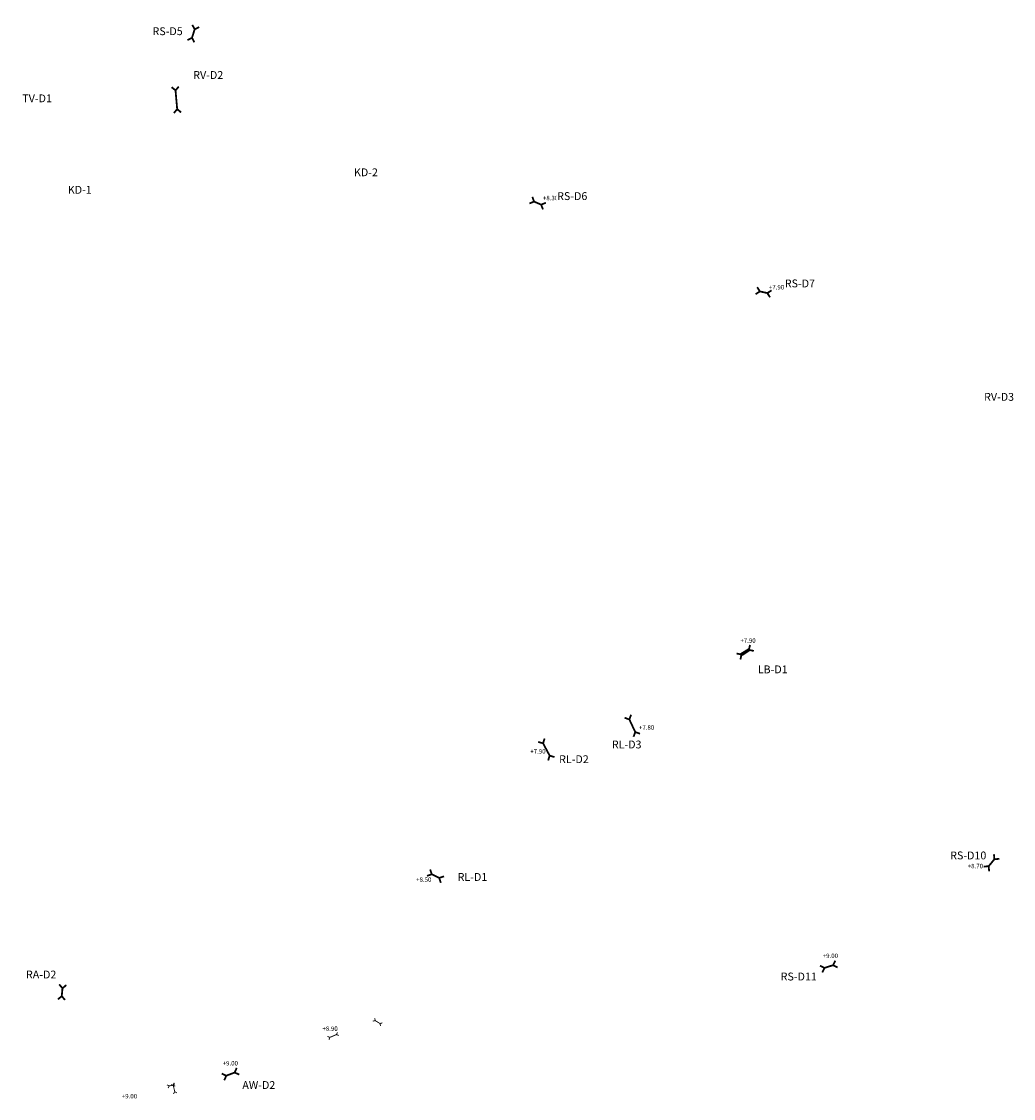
# Model space of a CAD drawing. Header units: metres. Extents: x 200626 to 204849, y 462162 to 463891.
# Tile 2 of 4: x 201670 to 202775, y 462386 to 463586. Entities that reach past the tile are written whole.
import ezdxf

# ---------------------------------------------------------------- set-up
doc = ezdxf.new("R2010")
doc.units = ezdxf.units.M
doc.layers.get('0').update_dxf_attribs({"lineweight": 25})
doc.layers.add('B-WE-WH-DUIKER-S', color=7, linetype='Continuous', lineweight=25, true_color=0x263240)
for name, color, linetype, lineweight in [('N-WE-WH-DUIKER-S', 176, 'Continuous', 25), ('N-WE-WH-T25-MV', 251, 'Continuous', 25), ('X-XX-AL-T35', 7, 'Continuous', 35)]:
    doc.layers.add(name, color=color, linetype=linetype, lineweight=lineweight)
doc.styles.add('NLCS-ISO-M2000-T25', font='NLCS-ISO.ttf', dxfattribs={"height": 5})
doc.styles.add('NLCS-ISO-M2500-T35', font='NLCS-ISO.ttf', dxfattribs={"height": 8.75})

# ---------------------------------------------------------------- blocks, each defined once
blk = doc.blocks.new('*U33')
at = {"const_width": 1, "flags": 128}
for points in [[(-7.34, 7.49), (-10.17, 7.51)], [(-7.34, 7.49), (-7.31, 10.31)], [(0, 0), (-7.34, 7.49)], [(0, 0), (-0.03, -2.83)], [(0, 0), (2.83, -0.03)], [(0, 0), (0, 0)]]:
    blk.add_lwpolyline(points, dxfattribs=at)
blk = doc.blocks.new('*U34')
at = {"const_width": 1, "flags": 128}
for points in [[(-0.92, 2.29), (-3.52, 3.4)], [(-0.92, 2.29), (0.2, 4.89)], [(0, 0), (-0.92, 2.29)], [(0.92, -2.29), (0, 0)], [(0.92, -2.29), (-0.2, -4.89)], [(0.92, -2.29), (3.52, -3.4)]]:
    blk.add_lwpolyline(points, dxfattribs=at)
blk = doc.blocks.new('*U35')
at = {"const_width": 1, "flags": 128}
for points in [[(-0.78, -2.38), (0, 0)], [(0.75, 2.27), (-0.53, 4.8)], [(0, 0), (0.75, 2.27)], [(0.75, 2.27), (3.27, 3.55)], [(-0.78, -2.38), (-3.3, -3.65)], [(-0.78, -2.38), (0.5, -4.9)]]:
    blk.add_lwpolyline(points, dxfattribs=at)
blk = doc.blocks.new('*U15')
at = {"const_width": 1, "flags": 128}
for points in [[(0.01, 2.5), (-1.98, 4.51)], [(-0.01, -2.5), (0, 0)], [(0, 0), (0.01, 2.5)], [(0.01, 2.5), (2.02, 4.49)], [(-0.01, -2.5), (-2.02, -4.49)], [(-0.01, -2.5), (1.98, -4.51)]]:
    blk.add_lwpolyline(points, dxfattribs=at)
blk = doc.blocks.new('*U23')
at = {"const_width": 1, "flags": 128}
for points in [[(-2.59, -0.01), (-4.6, 1.99)], [(-2.59, -0.01), (-4.58, -2.01)], [(-2.59, -0.01), (0, 0)], [(0, 0), (2, 0.01)], [(2, 0.01), (4, 2.01)], [(2, 0.01), (4.01, -1.99)]]:
    blk.add_lwpolyline(points, dxfattribs=at)
blk = doc.blocks.new('*U24')
at = {"const_width": 1, "flags": 128}
for points in [[(-3.69, 2.92), (-4.02, 5.73)], [(-3.69, 2.92), (-6.5, 2.59)], [(-3.69, 2.92), (0, 0)], [(0, 0), (2.38, -1.88)], [(2.38, -1.88), (5.19, -1.55)], [(2.38, -1.88), (2.71, -4.69)]]:
    blk.add_lwpolyline(points, dxfattribs=at)
blk = doc.blocks.new('*U25')
at = {"const_width": 1, "flags": 128}
for points in [[(-1.34, -2.11), (0, 0)], [(0, 0), (1.34, 2.11)], [(1.34, 2.11), (0.72, 4.87)], [(1.34, 2.11), (4.1, 2.73)], [(-1.34, -2.11), (-4.1, -2.73)], [(-1.34, -2.11), (-0.72, -4.87)]]:
    blk.add_lwpolyline(points, dxfattribs=at)
blk = doc.blocks.new('*U26')
at = {"const_width": 1, "flags": 128}
for points in [[(-1.89, -0.96), (-4.58, -0.08)], [(-1.89, -0.96), (0, 0)], [(0, 0), (1.89, 0.96)], [(1.89, 0.96), (2.78, 3.65)], [(1.89, 0.96), (4.58, 0.08)], [(-1.89, -0.96), (-2.78, -3.65)]]:
    blk.add_lwpolyline(points, dxfattribs=at)
blk = doc.blocks.new('*U27')
at = {"const_width": 1, "flags": 128}
for points in [[(-2.04, -0.58), (-4.51, 0.8)], [(-2.04, -0.58), (0, 0)], [(0, 0), (2.04, 0.58)], [(2.04, 0.58), (3.42, 3.05)], [(2.04, 0.58), (4.51, -0.8)], [(-2.04, -0.58), (-3.42, -3.05)]]:
    blk.add_lwpolyline(points, dxfattribs=at)
blk = doc.blocks.new('*U29')
at = {"const_width": 1, "flags": 128}
for points in [[(-3.6, -0.5), (-5.8, 1.2)], [(-3.6, -0.5), (-5.3, -2.7)], [(-3.6, -0.5), (0, 0)], [(0, 0), (2.5, 0.3)], [(2.5, 0.3), (4.2, 2.6)], [(2.5, 0.3), (4.8, -1.4)]]:
    blk.add_lwpolyline(points, dxfattribs=at)
blk = doc.blocks.new('*U30')
at = {"const_width": 1, "flags": 128}
for points in [[(-1.9, -3.6), (0, 0)], [(0, 0), (1.8, 3.5)], [(1.8, 3.5), (1, 6.2)], [(1.8, 3.5), (4.5, 4.3)], [(-1.9, -3.6), (-4.6, -4.5)], [(-1.9, -3.6), (-1, -6.3)]]:
    blk.add_lwpolyline(points, dxfattribs=at)
blk = doc.blocks.new('*U17')
at = {"const_width": 1, "flags": 128}
for points in [[(-2.7, 2), (-5.5, 1.6)], [(-2.7, 2), (-3.1, 4.8)], [(-2.7, 2), (0, 0)], [(0, 0), (2.7, -2)], [(2.7, -2), (5.5, -1.6)], [(2.7, -2), (3.1, -4.8)]]:
    blk.add_lwpolyline(points, dxfattribs=at)
blk = doc.blocks.new('*U18')
at = {"const_width": 1, "flags": 128}
for points in [[(-2.1, -3), (0, 0)], [(0.4, 0.5), (-0.1, 3.3)], [(0, 0), (0.4, 0.5)], [(0.4, 0.5), (3.2, 1)], [(-2.1, -3), (-4.9, -3.5)], [(-2.1, -3), (-1.7, -5.8)]]:
    blk.add_lwpolyline(points, dxfattribs=at)
blk = doc.blocks.new('*U19')
at = {"const_width": 1, "flags": 128}
for points in [[(-1.24, -2.15), (0, 0)], [(0, 0), (1.24, 2.15)], [(1.24, 2.15), (0.5, 4.88)], [(1.24, 2.15), (3.97, 2.89)], [(-1.24, -2.15), (-3.97, -2.89)], [(-1.24, -2.15), (-0.5, -4.88)]]:
    blk.add_lwpolyline(points, dxfattribs=at)
blk = doc.blocks.new('*U41')
at = {"const_width": 1, "flags": 128}
for points in [[(-1.2, 1.75), (-3.97, 2.28)], [(-1.2, 1.75), (-0.67, 4.53)], [(0, 0), (-1.2, 1.75)], [(1.27, -1.87), (0, 0)], [(1.27, -1.87), (0.75, -4.65)], [(1.27, -1.87), (4.05, -2.4)]]:
    blk.add_lwpolyline(points, dxfattribs=at)

msp = doc.modelspace()

# ---------------------------------------------------------------- linework, layer by layer
at = {"layer": 'N-WE-WH-DUIKER-S', "flags": 128}
for points in [[(202471.4, 462881.6), (202479.9, 462887), (202481.2, 462884.9), (202472.8, 462879.5)], [(202471.6, 462881.4), (202480, 462886.8), (202481.1, 462885.1), (202472.7, 462879.7)]]:
    msp.add_lwpolyline(points, close=True, dxfattribs=at)

# ---------------------------------------------------------------- block references
at = {"layer": 'B-WE-WH-DUIKER-S', "rotation": 320.6249489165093}
for name, p in [('*U29', (202067, 462470.8)), ('*U30', (202017.1, 462455.6)), ('*U18', (201837.9, 462400.8, 8)), ('*U17', (201839.7, 462396.8, 7.6))]:
    msp.add_blockref(name, p, dxfattribs=at)
at = {"layer": 'N-WE-WH-DUIKER-S'}
for name, p, xscale, yscale, zscale, rotation in [('*U34', (201861.2, 463572.4), 2, 2, 2, 320.6249489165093), ('*U33', (201843.2, 463488.2), 2, 2, 2, 320.6249489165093), ('*U27', (202244.9, 463383.5, 0), 2, 2, 2, 320.6249489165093), ('*U26', (202496.7, 463284.2, 6.5), 2, 2, 2, 320.6249489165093), ('*U35', (202476.3, 462883.2), 2, 2, 2, 320.6249489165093), ('*U24', (202351.1, 462799.7), 1.999999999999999, 1.999999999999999, 1.999999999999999, 333.4932148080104), ('*U24', (202255.4, 462773.3, -0.3), 2, 2, 2, 336.4844365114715), ('*U15', (202750.7, 462648.6), 2, 2, 2, 320.6249489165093), ('*U23', (202131.6, 462633.4), 1.999999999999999, 1.999999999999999, 1.999999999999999, 333.4932148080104), ('*U25', (202569.3, 462532.9), 2, 2, 2, 320.6249489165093), ('*U19', (201902.6, 462413.1), 2, 2, 2, 320.6249489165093)]:
    msp.add_blockref(name, p, dxfattribs=dict(at, xscale=xscale, yscale=yscale, zscale=zscale, rotation=rotation))

# ---------------------------------------------------------------- texts
at = {"layer": 'N-WE-WH-T25-MV', "char_height": 5, "attachment_point": 1, "style": 'NLCS-ISO-M2000-T25'}
for s, insert in [('+8.30', (202250.8, 463391.7)), ('+7.90', (202502.6, 463292.3)), ('+7.90', (202470.8, 462898.6)), ('+7.80', (202357.8, 462801.8)), ('+7.90', (202236.7, 462775.2)), ('+8.70', (202724.2, 462647.4)), ('+8.50', (202109.5, 462632.3)), ('+9.00', (202562.6, 462547.4)), ('+8.90', (202005.1, 462466.2)), ('+9.00', (201893.9, 462427.7)), ('+9.00', (201781.5, 462391))]:
    msp.add_mtext_dynamic_manual_height_columns(s, width=13.388, gutter_width=25, heights=[0], dxfattribs=dict(at, insert=insert))
at = {"layer": 'X-XX-AL-T35', "char_height": 8.75, "attachment_point": 1, "style": 'NLCS-ISO-M2500-T35', "bg_fill": 3, "box_fill_scale": 1.1, "bg_fill_color": 256, "bg_fill_transparency": 0}
for s, width, insert in [('TV-D1', 30.569, (201670.6, 463504.6)), ('KD-2', 24.54, (202040.2, 463422.2)), ('KD-1', 24.151, (201721.3, 463402.7)), ('RV-D3', 30.569, (202742.4, 463172)), ('RL-D1', 30.569, (202155.7, 462637.1)), ('RA-D2', 30.569, (201674.7, 462528.4))]:
    msp.add_mtext_dynamic_manual_height_columns(s, width=width, gutter_width=43.8, heights=[0], dxfattribs=dict(at, insert=insert))

# ---------------------------------------------------------------- next in the draw order: block references
at = {"layer": 'N-WE-WH-DUIKER-S', "xscale": 2, "yscale": 2, "zscale": 2, "rotation": 320.6249489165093}
msp.add_blockref('*U41', (201715, 462504.5), dxfattribs=at)

# ---------------------------------------------------------------- next in the draw order: texts
at = {"layer": 'X-XX-AL-T35', "char_height": 8.75, "attachment_point": 1, "style": 'NLCS-ISO-M2500-T35', "bg_fill": 3, "box_fill_scale": 1.1, "bg_fill_color": 256, "bg_fill_transparency": 0}
for s, insert in [('RS-D5', (201815.7, 463579.4)), ('RV-D2', (201861.1, 463530.6)), ('RS-D6', (202266.6, 463395.7)), ('RS-D7', (202520.3, 463298.4)), ('LB-D1', (202490.2, 462868.4)), ('RL-D3', (202327.6, 462784.7)), ('RL-D2', (202268.8, 462768.3)), ('RS-D10', (202704.6, 462661.1)), ('RS-D11', (202515.7, 462526.2)), ('AW-D2', (201915.8, 462405.3))]:
    msp.add_mtext_dynamic_manual_height_columns(s, width=30.569, gutter_width=43.8, heights=[0], dxfattribs=dict(at, insert=insert))

doc.saveas('drawing.dxf')
